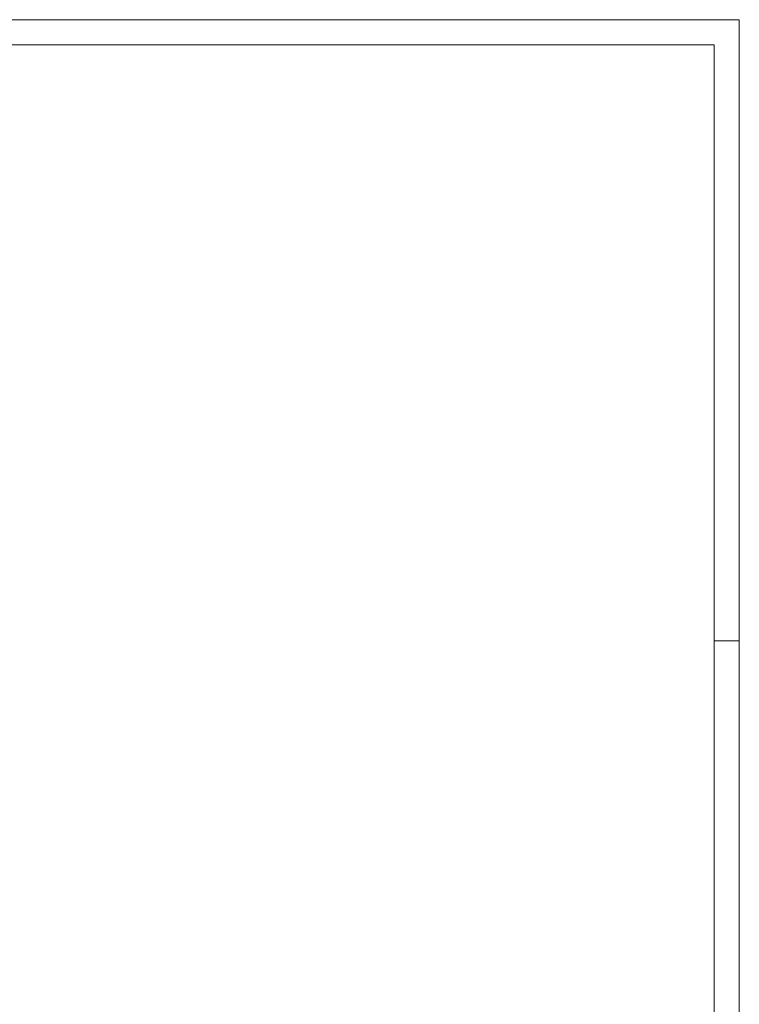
# Model space of a CAD drawing. Header units: millimetres. Extents: x -73 to 521, y -287 to 133.
# Tile 14 of 14: x 379 to 521, y -62 to 133. Entities that reach past the tile are written whole.
import ezdxf

# ---------------------------------------------------------------- set-up
doc = ezdxf.new("R2010")
doc.units = ezdxf.units.MM
doc.linetypes.add('XKITLINE00', pattern=[0])
doc.layers.add('List výkresu', color=3, linetype='Continuous', lineweight=0)

msp = doc.modelspace()

# ---------------------------------------------------------------- linework, layer by layer
at = {"layer": 'List výkresu', "color": 7, "linetype": 'XKITLINE00', "lineweight": 0}
for p, q in [((521.47, 133.23), (-72.53, 133.23)), ((521.47, -286.77), (521.47, 133.23)), ((516.47, 128.23), (-67.53, 128.23)), ((516.47, -281.77), (516.47, 128.23)), ((521.47, 10.23), (516.47, 10.23))]:
    msp.add_line(p, q, dxfattribs=at)

doc.saveas('drawing.dxf')
